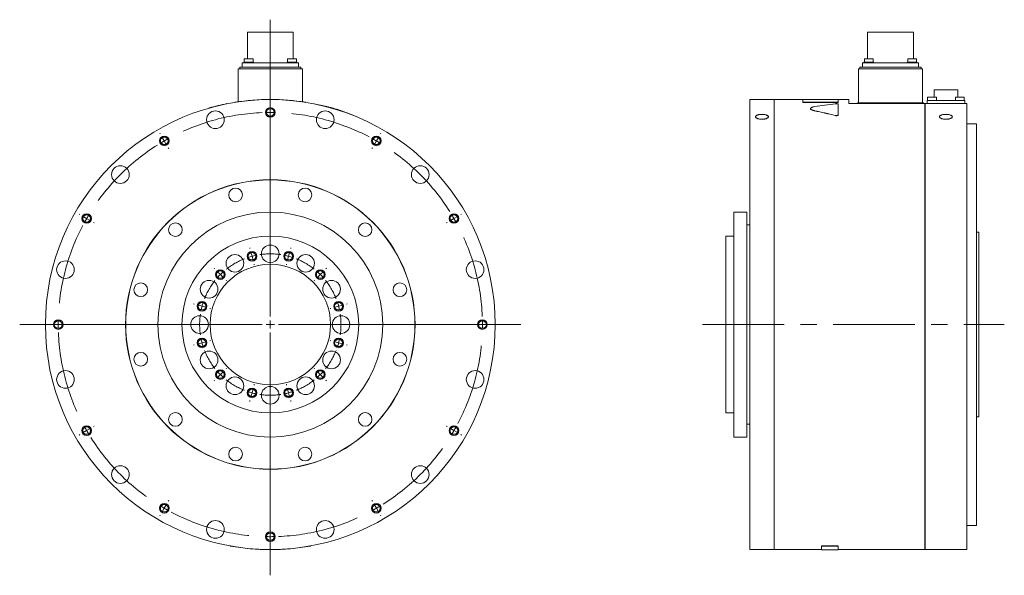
# Model space of a CAD drawing. Header units: millimetres. Extents: x 120 to 1526, y 61 to 1101.
# Tile 2 of 4: x 913 to 1526, y 410 to 756. Entities that reach past the tile are written whole.
import ezdxf

# ---------------------------------------------------------------- set-up
doc = ezdxf.new("R2010")
doc.units = ezdxf.units.MM
doc.header["$LTSCALE"] = 4
doc.linetypes.add('CENTERX2', pattern=[20.32, 12.7, -2.54, 2.54, -2.54])

# ---------------------------------------------------------------- blocks, each defined once
blk = doc.blocks.new('SW_CENTERMARKSYMBOL_0')
at = {"color": 6, "linetype": 'Continuous', "lineweight": 0}
for p, q in [((-24.07, 4.83), (-24.2, 5.31)), ((-22.78, 0), (-23.42, 2.41)), ((-22.78, 0), (-22.13, -2.41)), ((0, 0), (-0.65, -2.41)), ((0, 0), (0.65, 2.41)), ((1.29, 4.83), (1.42, 5.31)), ((-21.48, -4.83), (-21.35, -5.31)), ((-1.29, -4.83), (-1.42, -5.31)), ((-46.04, -7.85), (-46.39, -7.5)), ((-42.5, -11.39), (-44.27, -9.62)), ((-42.5, -11.39), (-40.73, -13.16)), ((19.72, -11.39), (17.96, -13.16)), ((19.72, -11.39), (21.49, -9.62)), ((23.26, -7.85), (23.61, -7.5)), ((-38.97, -14.92), (-38.61, -15.28)), ((16.19, -14.92), (15.84, -15.28)), ((-58.72, -29.82), (-59.2, -29.69)), ((-53.89, -31.11), (-56.3, -30.47)), ((31.11, -31.11), (33.53, -30.47)), ((35.94, -29.82), (36.43, -29.69)), ((-53.89, -31.11), (-51.47, -31.76)), ((-49.06, -32.41), (-48.58, -32.54)), ((26.28, -32.41), (25.8, -32.54)), ((31.11, -31.11), (28.7, -31.76)), ((-53.89, -53.89), (-56.3, -54.54)), ((-53.89, -53.89), (-51.47, -53.24)), ((-49.06, -52.59), (-48.58, -52.47)), ((26.28, -52.59), (25.8, -52.47)), ((31.11, -53.89), (28.7, -53.24)), ((31.11, -53.89), (33.53, -54.54)), ((-58.72, -55.18), (-59.2, -55.31)), ((35.94, -55.18), (36.43, -55.31)), ((-42.5, -73.61), (-40.73, -71.85)), ((-38.97, -70.08), (-38.61, -69.72)), ((16.19, -70.08), (15.84, -69.72)), ((19.72, -73.61), (17.96, -71.85)), ((-46.04, -77.15), (-46.39, -77.5)), ((-42.5, -73.61), (-44.27, -75.38)), ((19.72, -73.61), (21.49, -75.38)), ((23.26, -77.15), (23.61, -77.5)), ((-22.78, -85), (-23.42, -87.42)), ((-22.78, -85), (-22.13, -82.59)), ((-21.48, -80.17), (-21.35, -79.69)), ((-1.29, -80.17), (-1.42, -79.69)), ((0, -85), (-0.65, -82.59)), ((0, -85), (0.65, -87.42)), ((-24.07, -89.83), (-24.2, -90.31)), ((1.29, -89.83), (1.42, -90.31))]:
    blk.add_line(p, q, dxfattribs=at)
for start, end in [(105, 108.25544), (101.74456, 105), (75, 78.25544), (71.74456, 75), (135, 138.25544), (131.74456, 135), (45, 48.25544), (41.74456, 45), (161.74456, 165), (15, 18.25544), (165, 168.25544), (11.74456, 15), (191.74456, 195), (195, 198.25544), (341.74456, 345), (345, 348.25544), (221.74456, 225), (315, 318.25544), (225, 228.25544), (311.74456, 315), (251.74456, 255), (255, 258.25544), (281.74456, 285), (285, 288.25544)]:
    blk.add_arc((-11.39, -42.5), 44, start, end, dxfattribs=at)
at = {"color": 6, "linetype": 'CENTERX2', "lineweight": 0}
for start, end in [(81.51088, 98.48912), (111.51088, 128.48912), (51.51088, 68.48912), (141.51088, 158.48912), (21.51088, 38.48912), (171.51088, 188.48912), (351.51088, 8.48912), (201.51088, 218.48912), (321.51088, 338.48912), (231.51088, 248.48912), (291.51088, 308.48912), (261.51088, 278.48912)]:
    blk.add_arc((-11.39, -42.5), 44, start, end, dxfattribs=at)
blk = doc.blocks.new('SW_CENTERMARKSYMBOL_1')
at = {"color": 6, "linetype": 'Continuous', "lineweight": 0}
for p, q in [((0, 5), (0, 189.72)), ((-5, 0), (-156.01, 0)), ((0, 0), (-2.5, 0)), ((0, 0), (0, 2.5)), ((0, 0), (0, -2.5)), ((0, 0), (2.5, 0)), ((5, 0), (155.99, 0)), ((0, -5), (0, -156.05))]:
    blk.add_line(p, q, dxfattribs=at)
blk = doc.blocks.new('SW_CENTERMARKSYMBOL_2')
at = {"color": 6, "linetype": 'Continuous', "lineweight": 0}
for p, q in [((-134.5, 4.33), (-134.75, 4.76)), ((-132, 0), (-133.25, 2.17)), ((-132, 0), (-130.75, -2.17)), ((0, 0), (-1.25, -2.17)), ((0, 0), (1.25, 2.17)), ((2.5, 4.33), (2.75, 4.76)), ((-129.5, -4.33), (-129.25, -4.76)), ((-2.5, -4.33), (-2.75, -4.76)), ((-184.65, -45.82), (-185.08, -45.57)), ((-180.32, -48.32), (-182.48, -47.07)), ((-180.32, -48.32), (-178.15, -49.57)), ((48.32, -48.32), (46.15, -49.57)), ((48.32, -48.32), (50.48, -47.07)), ((52.65, -45.82), (53.08, -45.57)), ((-175.99, -50.82), (-175.55, -51.07)), ((43.99, -50.82), (43.55, -51.07)), ((-175.99, -177.82), (-175.55, -177.57)), ((43.99, -177.82), (43.55, -177.57)), ((-184.65, -182.82), (-185.08, -183.07)), ((-180.32, -180.32), (-182.48, -181.57)), ((-180.32, -180.32), (-178.15, -179.07)), ((48.32, -180.32), (46.15, -179.07)), ((48.32, -180.32), (50.48, -181.57)), ((52.65, -182.82), (53.08, -183.07)), ((-132, -228.63), (-130.75, -226.47)), ((-129.5, -224.3), (-129.25, -223.87)), ((-2.5, -224.3), (-2.75, -223.87)), ((0, -228.63), (-1.25, -226.47)), ((-132, -228.63), (-133.25, -230.8)), ((0, -228.63), (1.25, -230.8)), ((-134.5, -232.96), (-134.75, -233.39)), ((2.5, -232.96), (2.75, -233.39))]:
    blk.add_line(p, q, dxfattribs=at)
at = {"color": 6, "linetype": 'CENTERX2', "lineweight": 0}
for start, end in [(92.17029, 117.82971), (62.17029, 87.82971), (122.17029, 147.82971), (32.17029, 57.82971), (152.17029, 177.82971), (2.17029, 27.82971), (182.17029, 207.82971), (332.17029, 357.82971), (212.17029, 237.82971), (302.17029, 327.82971), (242.17029, 267.82971), (272.17029, 297.82971)]:
    blk.add_arc((-66, -114.32), 132, start, end, dxfattribs=at)
at = {"color": 6, "linetype": 'Continuous', "lineweight": 0}
for start, end in [(90, 91.08515), (88.91485, 90), (120, 121.08515), (118.91485, 120), (60, 61.08515), (58.91485, 60), (150, 151.08515), (148.91485, 150), (30, 31.08515), (28.91485, 30), (178.91485, 180), (180, 181.08515), (0, 1.08515), (358.91485, 0), (208.91485, 210), (210, 211.08515), (328.91485, 330), (330, 331.08515), (238.91485, 240), (240, 241.08515), (298.91485, 300), (300, 301.08515), (268.91485, 270), (270, 271.08515)]:
    blk.add_arc((-66, -114.32), 132, start, end, dxfattribs=at)

msp = doc.modelspace()

# ---------------------------------------------------------------- linework, layer by layer
at = {"color": 7, "linetype": 'Continuous', "lineweight": 15}
for p, q in [((1054.59, 747.8), (1054.59, 731.13)), ((1054.59, 747.8), (1068.89, 747.8)), ((1068.89, 747.8), (1083.19, 747.8)), ((1083.19, 731.13), (1083.19, 747.8)), ((1440.62, 747.8), (1440.62, 731.13)), ((1440.62, 747.8), (1469.22, 747.8)), ((1469.22, 731.13), (1469.22, 747.8)), ((1052.65, 731.13), (1052.65, 729.13)), ((1052.65, 731.13), (1055.4, 731.13)), ((1055.4, 731.13), (1058.15, 731.13)), ((1058.15, 729.13), (1058.15, 731.13)), ((1079.62, 731.13), (1079.62, 729.13)), ((1079.62, 731.13), (1082.37, 731.13)), ((1082.37, 731.13), (1085.12, 731.13)), ((1085.12, 729.13), (1085.12, 731.13)), ((1438.68, 731.13), (1438.68, 729.13)), ((1438.68, 731.13), (1444.18, 731.13)), ((1444.18, 729.13), (1444.18, 731.13)), ((1465.65, 731.13), (1465.65, 729.13)), ((1465.65, 731.13), (1471.15, 731.13)), ((1471.15, 729.13), (1471.15, 731.13)), ((1048.89, 704.46), (1048.89, 725)), ((1048.89, 725), (1050.77, 725)), ((1049.89, 725), (1049.89, 726)), ((1049.89, 726), (1051.77, 726)), ((1050.77, 725), (1087.01, 725)), ((1051.44, 726), (1051.44, 728.75)), ((1051.44, 728.75), (1053.32, 728.75)), ((1051.77, 726), (1086.01, 726)), ((1052.4, 729.13), (1052.4, 728.75)), ((1052.4, 729.13), (1055.4, 729.13)), ((1053.32, 728.75), (1084.46, 728.75)), ((1055.4, 729.13), (1058.4, 729.13)), ((1058.4, 728.75), (1058.4, 729.13)), ((1079.37, 729.13), (1079.37, 728.75)), ((1079.37, 729.13), (1082.37, 729.13)), ((1082.37, 729.13), (1085.37, 729.13)), ((1084.46, 728.75), (1086.34, 728.75)), ((1085.37, 728.75), (1085.37, 729.13)), ((1086.01, 726), (1087.89, 726)), ((1086.34, 728.75), (1086.34, 726)), ((1087.01, 725), (1088.89, 725)), ((1087.89, 726), (1087.89, 725)), ((1088.89, 725), (1088.89, 704.46)), ((1434.92, 703.8), (1434.92, 725)), ((1434.92, 725), (1436.8, 725)), ((1435.92, 725), (1435.92, 726)), ((1435.92, 726), (1437.8, 726)), ((1436.8, 725), (1473.04, 725)), ((1437.47, 726), (1437.47, 728.75)), ((1437.47, 728.75), (1439.35, 728.75)), ((1437.8, 726), (1472.04, 726)), ((1438.43, 729.13), (1438.43, 728.75)), ((1438.43, 729.13), (1444.43, 729.13)), ((1439.35, 728.75), (1470.49, 728.75)), ((1444.43, 728.75), (1444.43, 729.13)), ((1465.4, 729.13), (1465.4, 728.75)), ((1465.4, 729.13), (1471.4, 729.13)), ((1470.49, 728.75), (1472.37, 728.75)), ((1471.4, 728.75), (1471.4, 729.13)), ((1472.04, 726), (1473.92, 726)), ((1472.37, 728.75), (1472.37, 726)), ((1473.04, 725), (1474.92, 725)), ((1473.92, 726), (1473.92, 725)), ((1474.92, 725), (1474.92, 703.8)), ((1482.02, 711.85), (1482.02, 707.3)), ((1482.02, 711.85), (1496.82, 711.85)), ((1496.82, 707.3), (1496.82, 711.85)), ((1382.42, 705.8), (1367.42, 705.8)), ((1367.42, 565.8), (1367.42, 705.8)), ((1382.42, 705.8), (1382.42, 425.8)), ((1400.42, 705.8), (1382.52, 705.8)), ((1382.52, 565.8), (1382.52, 705.8)), ((1422.42, 705.9), (1400.42, 705.9)), ((1400.42, 704.15), (1400.42, 705.9)), ((1422.42, 705.9), (1422.42, 704.15)), ((1428.92, 705.8), (1422.42, 705.8)), ((1428.92, 705.8), (1428.92, 703.3)), ((1477.72, 703.3), (1477.72, 705.3)), ((1477.72, 705.3), (1480.52, 705.3)), ((1478.04, 707.3), (1478.04, 705.3)), ((1478.04, 707.3), (1483.54, 707.3)), ((1480.52, 705.3), (1498.32, 705.3)), ((1483.54, 705.3), (1483.54, 707.3)), ((1495.3, 707.3), (1495.3, 705.3)), ((1495.3, 707.3), (1500.8, 707.3)), ((1498.32, 705.3), (1501.12, 705.3)), ((1500.8, 705.3), (1500.8, 707.3)), ((1501.12, 705.3), (1501.12, 703.3)), ((1030.89, 700.54), (1030.86, 700.64)), ((1041.89, 703.17), (1041.87, 703.27)), ((1046.89, 704.06), (1046.87, 704.15)), ((1090.89, 704.06), (1090.9, 704.15)), ((1382.52, 704.8), (1382.42, 704.8)), ((1422.42, 704.15), (1400.42, 704.15)), ((1400.42, 704.06), (1400.42, 704.15)), ((1422.42, 704.06), (1400.42, 704.06)), ((1422.42, 704.06), (1422.42, 704.15)), ((1422.42, 703.02), (1422.42, 696.35)), ((1428.92, 703.3), (1476.32, 703.3)), ((1434.42, 703.3), (1434.42, 703.8)), ((1434.42, 703.8), (1436.3, 703.8)), ((1436.3, 703.8), (1473.54, 703.8)), ((1473.54, 703.8), (1475.42, 703.8)), ((1475.42, 703.8), (1475.42, 703.3)), ((1476.32, 703.3), (1476.32, 425.8)), ((1476.32, 702.3), (1476.42, 702.3)), ((1476.42, 425.8), (1476.42, 703.3)), ((1476.42, 703.3), (1502.42, 703.3)), ((1502.42, 425.8), (1502.42, 703.3)), ((1422.42, 696.25), (1422.42, 696.35)), ((1508.42, 690.8), (1502.42, 690.8)), ((1508.42, 565.8), (1508.42, 690.8)), ((1365.42, 635.8), (1357.42, 635.8)), ((1357.42, 565.8), (1357.42, 635.8)), ((1365.42, 565.8), (1365.42, 635.8)), ((1367.42, 627.8), (1365.42, 627.8)), ((1357.42, 620.8), (1352.42, 620.8)), ((1352.42, 565.8), (1352.42, 620.8)), ((1509.92, 623.3), (1508.42, 623.3)), ((1509.92, 565.8), (1509.92, 623.3)), ((1352.42, 510.8), (1352.42, 565.8)), ((1357.42, 495.8), (1357.42, 565.8)), ((1365.42, 495.8), (1365.42, 565.8)), ((1367.42, 425.8), (1367.42, 565.8)), ((1382.52, 425.8), (1382.52, 565.8)), ((1508.42, 440.8), (1508.42, 565.8)), ((1509.92, 508.3), (1509.92, 565.8)), ((1352.42, 510.8), (1357.42, 510.8)), ((1365.42, 503.8), (1367.42, 503.8)), ((1508.42, 508.3), (1509.92, 508.3)), ((1357.42, 495.8), (1365.42, 495.8)), ((1502.42, 440.8), (1508.42, 440.8)), ((1043.89, 428.05), (1043.87, 427.95)), ((1093.89, 428.05), (1093.91, 427.95)), ((1367.42, 425.8), (1382.42, 425.8)), ((1382.42, 426.8), (1382.52, 426.8)), ((1382.52, 425.8), (1411.92, 425.8)), ((1422.42, 428.05), (1411.92, 428.05)), ((1411.92, 428.05), (1411.92, 427.95)), ((1422.42, 427.95), (1411.92, 427.95)), ((1411.92, 427.95), (1411.92, 425.7)), ((1411.92, 425.7), (1422.42, 425.7)), ((1422.42, 428.05), (1422.42, 427.95)), ((1422.42, 425.7), (1422.42, 427.95)), ((1422.42, 425.8), (1476.32, 425.8)), ((1476.32, 426.8), (1476.42, 426.8)), ((1476.42, 425.8), (1502.42, 425.8))]:
    msp.add_line(p, q, dxfattribs=at)
at = {"color": 6, "linetype": 'CENTERX2', "lineweight": 0}
msp.add_line((1337.97, 565.8), (1525.77, 565.8), dxfattribs=at)
at = {"color": 7, "linetype": 'Continuous', "lineweight": 15}
for centre, radius in [((1068.89, 565.8), 140), ((1034.72, 693.3), 5.5), ((1103.05, 693.3), 5.5), ((975.55, 659.13), 5.5), ((1162.23, 659.13), 5.5), ((1068.89, 565.8), 90.1), ((1068.89, 565.8), 90), ((1047.28, 646.45), 4.25), ((1090.5, 646.45), 4.25), ((1068.89, 565.8), 70), ((1009.84, 624.84), 4.25), ((1127.93, 624.84), 4.25), ((1068.89, 565.8), 55), ((1068.89, 609.8), 5.5), ((1046.89, 603.9), 5.5), ((1090.89, 603.9), 5.5), ((941.39, 599.96), 5.5), ((1068.89, 565.8), 37.5), ((1196.39, 599.96), 5.5), ((988.23, 587.41), 4.25), ((1030.78, 587.8), 5.5), ((1106.99, 587.8), 5.5), ((1149.54, 587.41), 4.25), ((1024.89, 565.8), 5.5), ((1112.89, 565.8), 5.5), ((988.23, 544.18), 4.25), ((1030.78, 543.8), 5.5), ((1106.99, 543.8), 5.5), ((1149.54, 544.18), 4.25), ((941.39, 531.63), 5.5), ((1196.39, 531.63), 5.5), ((1046.89, 527.69), 5.5), ((1068.89, 521.8), 5.5), ((1090.89, 527.69), 5.5), ((1009.84, 506.75), 4.25), ((1127.93, 506.75), 4.25), ((1047.28, 485.14), 4.25), ((1090.5, 485.14), 4.25), ((975.55, 472.46), 5.5), ((1162.23, 472.46), 5.5), ((1034.72, 438.29), 5.5), ((1103.05, 438.29), 5.5)]:
    msp.add_circle(centre, radius, dxfattribs=at)
at = {"color": 6, "linetype": 'Continuous', "lineweight": 15}
for centre in [(1068.89, 697.8), (1002.89, 680.11), (1134.89, 680.11), (954.57, 631.8), (1183.2, 631.8), (1057.5, 608.3), (1080.28, 608.3), (1037.78, 596.91), (1100, 596.91), (1026.39, 577.18), (1111.39, 577.18), (936.89, 565.8), (1200.89, 565.8), (1026.39, 554.41), (1111.39, 554.41), (1037.78, 534.68), (1100, 534.68), (1057.5, 523.29), (1080.28, 523.29), (954.57, 499.8), (1183.2, 499.8), (1002.89, 451.48), (1134.89, 451.48), (1068.89, 433.8)]:
    msp.add_circle(centre, 3, dxfattribs=at)
for centre in [(1068.89, 697.79), (1002.89, 680.11), (1134.89, 680.11), (954.57, 631.8), (1183.2, 631.8), (1057.5, 608.3), (1080.28, 608.3), (1037.78, 596.91), (1100, 596.91), (1026.39, 577.18), (1111.39, 577.18), (936.89, 565.8), (1200.89, 565.8), (1026.39, 554.41), (1111.39, 554.41), (1037.78, 534.68), (1100, 534.68), (1057.5, 523.29), (1080.28, 523.29), (954.57, 499.8), (1183.2, 499.8), (1002.89, 451.48), (1134.89, 451.48), (1068.89, 433.8)]:
    msp.add_circle(centre, 2.46)
at = {"color": 7, "linetype": 'Continuous', "lineweight": 15}
for start, end in [(80.9589, 99.0411), (101.11957, 105.74929), (75.45549, 78.80598), (68.2749, 71.75061), (259.71344, 280.28656)]:
    msp.add_arc((1068.89, 565.8), 140.1, start, end, dxfattribs=at)
for centre, ratio, start_param, end_param in [((1464.68, 565.8), 0.61683, 1.766169, 1.824646), ((1336.51, 565.8), 0.61683, 1.191622, 1.252284), ((1336.51, 565.8), 0.616389, 1.191622, 1.252284)]:
    msp.add_ellipse(centre, major_axis=(227.13, 0), ratio=ratio, start_param=start_param, end_param=end_param, dxfattribs=at)
for points, knots in [([(1096.09, 703.23), (1096.04, 703.24), (1095.94, 703.26), (1095.89, 703.27), (1095.92, 703.26), (1095.93, 703.26)], [0, 0, 0, 0, 0.39092, 0.782404, 1, 1, 1, 1]), ([(1112.76, 698.85), (1112.65, 698.89), (1112.52, 698.93), (1112.31, 698.99), (1112.24, 699.02), (1112.09, 699.07), (1112.02, 699.09), (1111.78, 699.17), (1111.62, 699.22), (1111.35, 699.3), (1111.27, 699.33), (1111.08, 699.39), (1110.99, 699.42), (1110.71, 699.51), (1110.51, 699.57), (1110.21, 699.66), (1110.11, 699.69), (1109.91, 699.76), (1109.81, 699.79), (1109.49, 699.88), (1109.28, 699.95), (1108.86, 700.07), (1108.65, 700.13), (1108.22, 700.26), (1108, 700.32), (1107.69, 700.42), (1107.58, 700.45), (1107.37, 700.51), (1107.27, 700.54), (1106.95, 700.63), (1106.74, 700.68), (1106.44, 700.77), (1106.34, 700.8), (1106.15, 700.85), (1106.05, 700.88), (1105.76, 700.95), (1105.58, 701), (1105.32, 701.08), (1105.23, 701.1), (1105.06, 701.14), (1104.98, 701.17), (1104.58, 701.27), (1104.3, 701.34), (1104.07, 701.41)], [0, 0, 0, 0, 0.0625, 0.0625, 0.09375, 0.09375, 0.125, 0.125, 0.1875, 0.1875, 0.21875, 0.21875, 0.25, 0.25, 0.3125, 0.3125, 0.34375, 0.34375, 0.375, 0.375, 0.4375, 0.4375, 0.5, 0.5, 0.5625, 0.5625, 0.59375, 0.59375, 0.625, 0.625, 0.6875, 0.6875, 0.71875, 0.71875, 0.75, 0.75, 0.8125, 0.8125, 0.84375, 0.84375, 0.875, 0.875, 1, 1, 1, 1]), ([(1407.64, 698.75), (1407.29, 698.84), (1406.58, 699.01), (1405.81, 699.35), (1405.35, 699.72), (1405.16, 699.98), (1405.22, 700.11), (1405.22, 700.11)], [0, 0, 0, 0, 0.248806, 0.498317, 0.747869, 0.996721, 1, 1, 1, 1]), ([(1407.64, 698.85), (1407.45, 698.89), (1407.28, 698.93), (1407.02, 698.99), (1406.94, 699.02), (1406.78, 699.07), (1406.7, 699.09), (1406.48, 699.17), (1406.34, 699.22), (1406.14, 699.3), (1406.08, 699.33), (1405.97, 699.39), (1405.91, 699.42), (1405.75, 699.51), (1405.66, 699.57), (1405.54, 699.66), (1405.51, 699.69), (1405.44, 699.76), (1405.41, 699.79), (1405.33, 699.88), (1405.29, 699.95), (1405.23, 700.07), (1405.22, 700.13), (1405.22, 700.26), (1405.23, 700.32), (1405.27, 700.42), (1405.28, 700.45), (1405.32, 700.51), (1405.35, 700.54), (1405.43, 700.63), (1405.49, 700.68), (1405.61, 700.77), (1405.65, 700.8), (1405.75, 700.85), (1405.8, 700.88), (1405.95, 700.95), (1406.07, 701), (1406.26, 701.08), (1406.33, 701.1), (1406.47, 701.14), (1406.54, 701.17), (1406.92, 701.27), (1407.26, 701.34), (1407.64, 701.41)], [0, 0, 0, 0, 0.0625, 0.0625, 0.09375, 0.09375, 0.125, 0.125, 0.1875, 0.1875, 0.21875, 0.21875, 0.25, 0.25, 0.3125, 0.3125, 0.34375, 0.34375, 0.375, 0.375, 0.4375, 0.4375, 0.5, 0.5, 0.5625, 0.5625, 0.59375, 0.59375, 0.625, 0.625, 0.6875, 0.6875, 0.71875, 0.71875, 0.75, 0.75, 0.8125, 0.8125, 0.84375, 0.84375, 0.875, 0.875, 1, 1, 1, 1]), ([(1420.59, 703.23), (1420.77, 703.25), (1420.98, 703.26), (1421.3, 703.27), (1421.41, 703.26), (1421.62, 703.25), (1421.72, 703.24), (1421.99, 703.21), (1422.15, 703.18), (1422.36, 703.11), (1422.42, 703.07), (1422.42, 703.02)], [0, 0, 0, 0, 0.25, 0.25, 0.375, 0.375, 0.5, 0.5, 0.75, 0.75, 1, 1, 1, 1]), ([(1120.9, 695.88), (1120.91, 695.88), (1120.94, 695.87), (1120.89, 695.89), (1120.8, 695.92), (1120.75, 695.94)], [0, 0, 0, 0, 0.201793, 0.600595, 1, 1, 1, 1]), ([(1374.92, 696.62), (1375.18, 696.62), (1375.44, 696.61), (1375.95, 696.57), (1376.21, 696.54), (1376.69, 696.47), (1376.92, 696.43), (1377.35, 696.32), (1377.56, 696.26), (1377.93, 696.13), (1378.1, 696.05), (1378.39, 695.89), (1378.51, 695.81), (1378.71, 695.63), (1378.79, 695.53), (1378.89, 695.34), (1378.92, 695.24), (1378.92, 695.04), (1378.89, 694.94), (1378.79, 694.74), (1378.71, 694.64), (1378.51, 694.45), (1378.39, 694.36), (1378.1, 694.19), (1377.93, 694.1), (1377.56, 693.96), (1377.36, 693.89), (1376.92, 693.77), (1376.69, 693.72), (1376.21, 693.64), (1375.96, 693.61), (1375.44, 693.57), (1375.18, 693.55), (1374.66, 693.55), (1374.4, 693.56), (1373.88, 693.61), (1373.63, 693.64), (1373.15, 693.72), (1372.92, 693.77), (1372.48, 693.89), (1372.28, 693.95), (1371.91, 694.1), (1371.74, 694.18), (1371.45, 694.36), (1371.32, 694.45), (1371.12, 694.64), (1371.04, 694.74), (1370.94, 694.94), (1370.92, 695.04), (1370.92, 695.24), (1370.94, 695.34), (1371.04, 695.53), (1371.12, 695.62), (1371.32, 695.81), (1371.44, 695.89), (1371.73, 696.05), (1371.9, 696.13), (1372.27, 696.26), (1372.47, 696.32), (1372.91, 696.43), (1373.14, 696.47), (1373.62, 696.54), (1373.87, 696.57), (1374.39, 696.61), (1374.65, 696.62), (1374.92, 696.62)], [0, 0, 0, 0, 0.03125, 0.03125, 0.0625, 0.0625, 0.09375, 0.09375, 0.125, 0.125, 0.15625, 0.15625, 0.1875, 0.1875, 0.21875, 0.21875, 0.25, 0.25, 0.28125, 0.28125, 0.3125, 0.3125, 0.34375, 0.34375, 0.375, 0.375, 0.40625, 0.40625, 0.4375, 0.4375, 0.46875, 0.46875, 0.5, 0.5, 0.53125, 0.53125, 0.5625, 0.5625, 0.59375, 0.59375, 0.625, 0.625, 0.65625, 0.65625, 0.6875, 0.6875, 0.71875, 0.71875, 0.75, 0.75, 0.78125, 0.78125, 0.8125, 0.8125, 0.84375, 0.84375, 0.875, 0.875, 0.90625, 0.90625, 0.9375, 0.9375, 0.96875, 0.96875, 1, 1, 1, 1]), ([(1422.42, 696.35), (1422.42, 696.31), (1422.4, 696.27), (1422.36, 696.21), (1422.35, 696.19), (1422.31, 696.15), (1422.29, 696.13), (1422.24, 696.1), (1422.21, 696.08), (1422.15, 696.05), (1422.11, 696.03), (1422.04, 696), (1422, 695.99), (1421.94, 695.97), (1421.92, 695.96), (1421.87, 695.95), (1421.85, 695.94), (1421.78, 695.93), (1421.73, 695.92), (1421.63, 695.9), (1421.58, 695.9), (1421.42, 695.88), (1421.32, 695.87), (1420.99, 695.87), (1420.77, 695.9), (1420.59, 695.94)], [0, 0, 0, 0, 0.125, 0.125, 0.1875, 0.1875, 0.25, 0.25, 0.3125, 0.3125, 0.375, 0.375, 0.4375, 0.4375, 0.46875, 0.46875, 0.5, 0.5, 0.5625, 0.5625, 0.625, 0.625, 0.75, 0.75, 1, 1, 1, 1]), ([(1422.42, 696.25), (1422.42, 696.24), (1422.41, 696.21), (1422.4, 696.17), (1422.38, 696.13), (1422.33, 696.08), (1422.24, 696), (1422.09, 695.92), (1421.84, 695.84), (1421.53, 695.79), (1421.26, 695.78), (1421.04, 695.78), (1420.88, 695.8), (1420.73, 695.82), (1420.63, 695.84), (1420.59, 695.85)], [0, 0, 0, 0, 0.041753, 0.08332, 0.124963, 0.187745, 0.2502, 0.375036, 0.499421, 0.624207, 0.749168, 0.811506, 0.874379, 0.936992, 1, 1, 1, 1]), ([(1489.42, 696.62), (1489.68, 696.62), (1489.94, 696.61), (1490.45, 696.57), (1490.71, 696.54), (1491.19, 696.47), (1491.42, 696.43), (1491.85, 696.32), (1492.06, 696.26), (1492.43, 696.13), (1492.6, 696.05), (1492.89, 695.89), (1493.01, 695.81), (1493.21, 695.63), (1493.29, 695.53), (1493.39, 695.34), (1493.42, 695.24), (1493.42, 695.04), (1493.39, 694.94), (1493.29, 694.74), (1493.21, 694.64), (1493.01, 694.45), (1492.89, 694.36), (1492.6, 694.19), (1492.43, 694.1), (1492.06, 693.96), (1491.86, 693.89), (1491.42, 693.77), (1491.19, 693.72), (1490.71, 693.64), (1490.46, 693.61), (1489.94, 693.57), (1489.68, 693.55), (1489.16, 693.55), (1488.9, 693.56), (1488.38, 693.61), (1488.13, 693.64), (1487.65, 693.72), (1487.42, 693.77), (1486.98, 693.89), (1486.78, 693.95), (1486.41, 694.1), (1486.24, 694.18), (1485.95, 694.36), (1485.82, 694.45), (1485.62, 694.64), (1485.54, 694.74), (1485.44, 694.94), (1485.42, 695.04), (1485.42, 695.24), (1485.44, 695.34), (1485.54, 695.53), (1485.62, 695.62), (1485.82, 695.81), (1485.94, 695.89), (1486.23, 696.05), (1486.4, 696.13), (1486.77, 696.26), (1486.97, 696.32), (1487.41, 696.43), (1487.64, 696.47), (1488.12, 696.54), (1488.37, 696.57), (1488.89, 696.61), (1489.15, 696.62), (1489.42, 696.62)], [0, 0, 0, 0, 0.03125, 0.03125, 0.0625, 0.0625, 0.09375, 0.09375, 0.125, 0.125, 0.15625, 0.15625, 0.1875, 0.1875, 0.21875, 0.21875, 0.25, 0.25, 0.28125, 0.28125, 0.3125, 0.3125, 0.34375, 0.34375, 0.375, 0.375, 0.40625, 0.40625, 0.4375, 0.4375, 0.46875, 0.46875, 0.5, 0.5, 0.53125, 0.53125, 0.5625, 0.5625, 0.59375, 0.59375, 0.625, 0.625, 0.65625, 0.65625, 0.6875, 0.6875, 0.71875, 0.71875, 0.75, 0.75, 0.78125, 0.78125, 0.8125, 0.8125, 0.84375, 0.84375, 0.875, 0.875, 0.90625, 0.90625, 0.9375, 0.9375, 0.96875, 0.96875, 1, 1, 1, 1])]:
    msp.add_open_spline(points, degree=3, knots=knots, dxfattribs=at)

# ---------------------------------------------------------------- block references
at = {"color": 7, "linetype": 'Continuous', "lineweight": 0}
for name, p in [('SW_CENTERMARKSYMBOL_1', (1068.89, 565.8)), ('SW_CENTERMARKSYMBOL_2', (1134.89, 680.11)), ('SW_CENTERMARKSYMBOL_0', (1080.28, 608.3))]:
    msp.add_blockref(name, p, dxfattribs=at)

doc.saveas('drawing.dxf')
